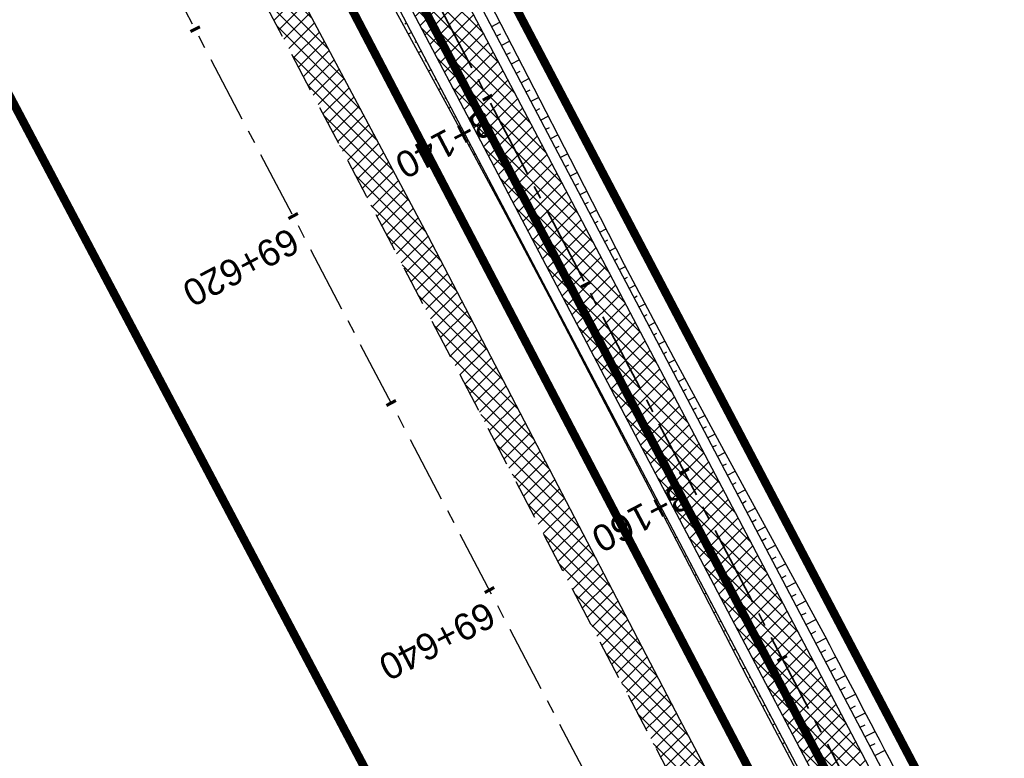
# Model space of a CAD drawing. Header units: metres. Extents: x 7529682 to 7533751, y 5721195 to 5727842.
# Tile 46 of 179: x 7531158 to 7531204, y 5724995 to 5725030. Entities that reach past the tile are written whole.
import ezdxf

# ---------------------------------------------------------------- set-up
doc = ezdxf.new("R2010")
doc.units = ezdxf.units.M
for name, pattern in [('817-dzialki-09-05-04$0$HIDDEN', [0.375, 0.25, -0.125]), ('ACAD_ISO05W100', [33, 24, -3, 0, -3, 0, -3]), ('CENTER', [50.8, 31.75, -6.35, 6.35, -6.35]), ('CENTER2', [28.575, 19.05, -3.175, 3.175, -3.175]), ('HIDDEN', [9.525, 6.35, -3.175])]:
    doc.linetypes.add(name, pattern=pattern)
for name, color, linetype in [('C-DROGI-SYTUACJA', 7, 'Continuous'), ('C-DROGI-SYTUACJA-ETYKIETY', 7, 'Continuous'), ('D-hatch-pobocza', 131, 'Continuous'), ('D-pobocza', 60, 'Continuous'), ('D-rowy', 160, 'Continuous'), ('D-skarpa', 2, 'Continuous'), ('D-skarpa-kreskowanie', 2, 'Continuous')]:
    doc.layers.add(name, color=color, linetype=linetype)
for name, color, linetype, lineweight, true_color in [('D-ewidencja-numery', 7, 'Continuous', 50, 0x40ff00), ('D-hatch-ciag-pieszo-rowerowy', 7, 'Continuous', 13, 0xff9f80), ('D-LR-etap-III', 7, '817-dzialki-09-05-04$0$HIDDEN', 50, 0x00008f)]:
    doc.layers.add(name, color=color, linetype=linetype, lineweight=lineweight, true_color=true_color)
for name, color, linetype, lineweight in [('D-krawędzie', 3, 'Continuous', 30), ('D-obrzeża', 2, 'Continuous', 30), ('D-oś', 10, 'CENTER', 30), ('D-pas-drogowy', 7, 'ACAD_ISO05W100', 50)]:
    doc.layers.add(name, color=color, linetype=linetype, lineweight=lineweight)
doc.layers.add('poprzeczki', color=7, linetype='Continuous', true_color=0x0000c7)
doc.styles.get("Standard").update_dxf_attribs({"font": 'arial.ttf'})

# ---------------------------------------------------------------- blocks, each defined once
blk = doc.blocks.new('AeccTickLine')
at = {"color": 0, "linetype": 'ByBlock', "lineweight": -2}
blk.add_line((0, 1), (0, -1), dxfattribs=at)

msp = doc.modelspace()

# ---------------------------------------------------------------- hatches: boundary and pattern name
at = {"layer": 'D-hatch-ciag-pieszo-rowerowy'}
h = msp.add_hatch(dxfattribs=at)
h.set_pattern_fill('ANSI37', color=256, scale=0.15, style=0)
h.set_pattern_definition([(45, (0.88535, 0.46493), (-0.33675960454, 0.33675960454), []), (135, (0.88535, 0.46493), (-0.33675960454, -0.33675960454), [])])
h.paths.add_polyline_path([(7531176.002, 5725035.633), (7531173.776, 5725034.493), (7531202.515, 5724979.795), (7531233.696, 5724920.95), (7531258.824, 5724873.473), (7531292.225, 5724809.507), (7531303.703, 5724787.477), (7531306.47, 5724787.579), (7531294.441, 5724810.665), (7531261.037, 5724874.637), (7531235.905, 5724922.12), (7531204.726, 5724980.962)])
at = {"layer": 'D-hatch-pobocza'}
h = msp.add_hatch(dxfattribs=at)
h.set_pattern_fill('ANSI37', color=256, scale=0.15, style=0)
h.set_pattern_definition([(45, (0, 0), (-0.33675960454, 0.33675960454), []), (135, (0, 0), (-0.33675960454, -0.33675960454), [])])
h.paths.add_polyline_path([(7531224.12, 5724929.62), (7531213.15, 5724949.98), (7531200.73, 5724973.91), (7531188.83, 5724996.41), (7531176.89, 5725019.33), (7531166.91, 5725038.07), (7531158.98, 5725054.059), (7531158.142, 5725051.386), (7531167.38, 5725033.767), (7531197.165, 5724976.988), (7531228.151, 5724918.034), (7531253.153, 5724870.491), (7531286.796, 5724806.654), (7531296.235, 5724788.675), (7531298.776, 5724787.518), (7531278.14, 5724826.49), (7531263.88, 5724853.83), (7531259.01, 5724862.85), (7531247.51, 5724884.88), (7531235.21, 5724908.21)])

# ---------------------------------------------------------------- linework, layer by layer
at = {"layer": 'C-DROGI-SYTUACJA', "color": 10, "linetype": 'CENTER2', "lineweight": 35, "ltscale": 0.2}
msp.add_lwpolyline([(7531156.869, 5725074.83), (7531166.993, 5725055.55, -0.068732), (7531168.479, 5725051.432), (7531169.1, 5725048.503, 0.068783), (7531171.89, 5725040.776), (7531203.621, 5724980.378), (7531234.8, 5724921.535), (7531259.931, 5724874.055), (7531293.333, 5724810.086), (7531313.16, 5724772.033), (7531341.529, 5724719.923, -0.009023), (7531346.533, 5724710.322), (7531363.735, 5724675.815), (7531380.065, 5724644.823), (7531398.584, 5724609.363), (7531424.897, 5724559.228), (7531446.142, 5724518.961), (7531474.816, 5724464.452), (7531498.201, 5724419.897)], format="xyb", dxfattribs=at)
at = {"layer": 'D-ewidencja-numery', "color": 12, "ltscale": 15, "true_color": 0xc70000}
msp.add_lwpolyline([(7531166.31, 5725074.58), (7531172.29, 5725062.58), (7531170.59, 5725055.606), (7531173.733, 5725044.081), (7531215.342, 5724964.86), (7531238.054, 5724921.685), (7531262.39, 5724875.283), (7531295.587, 5724811.266), (7531348.488, 5724712.363), (7531363.741, 5724682.684), (7531366.987, 5724675.865), (7531382.541, 5724646.111), (7531401.299, 5724610.875), (7531428.965, 5724558.862), (7531449.111, 5724520.398), (7531477.293, 5724465.831), (7531500.996, 5724421.113)], dxfattribs=at)
at = {"layer": 'D-krawędzie', "linetype": 'HIDDEN', "ltscale": 0.3, "flags": 128}
msp.add_lwpolyline([(7530572.01, 5726166.06), (7530620.381, 5726072.761), (7530641.555, 5726032.008), (7530660.961, 5725995.07), (7530689.128, 5725941.54), (7530707.336, 5725907.032), (7530725.256, 5725873.093), (7530743.97, 5725837.654), (7530770.527, 5725787.119), (7530787.864, 5725754.267), (7530809.898, 5725712.542), (7530824.739, 5725684.389), (7530840.856, 5725653.693), (7530860.675, 5725616.154), (7530865.283, 5725607.394), (7530878.05, 5725583.08), (7530918.172, 5725507.178), (7530950.163, 5725446.305), (7530993.419, 5725364.265), (7531022.766, 5725308.719), (7531053.81, 5725249.872), (7531081.166, 5725197.875), (7531103.902, 5725154.541), (7531128.123, 5725108.448), (7531149.3, 5725068.25), (7531167.38, 5725033.767), (7531197.165, 5724976.988), (7531228.151, 5724918.034), (7531253.153, 5724870.491), (7531286.796, 5724806.654), (7531306.74, 5724768.665), (7531335.094, 5724714.652), (7531357.319, 5724672.439), (7531373.645, 5724641.454), (7531392.162, 5724605.999), (7531418.48, 5724555.853), (7531439.727, 5724515.582), (7531468.399, 5724461.077), (7531491.782, 5724416.528), (7531531.99, 5724339.833), (7531557.227, 5724291.659), (7531569.852, 5724267.577), (7531591.376, 5724226.548), (7531610.004, 5724191.103), (7531616.883, 5724177.999), (7531629.985, 5724153.025), (7531641.007, 5724132.022), (7531664.906, 5724087.617), (7531677.644, 5724064.786), (7531683.112, 5724054.988), (7531686.753, 5724048.18), (7531695.448, 5724031.697), (7531703.749, 5724015.917), (7531709.214, 5724005.514), (7531719.389, 5723986.147), (7531726.295, 5723973), (7531732.741, 5723960.736), (7531735.13, 5723956.19)], dxfattribs=at)
at = {"layer": 'D-LR-etap-III', "ltscale": 10, "flags": 128}
msp.add_lwpolyline([(7531750.474, 5723895.103, 0.4, 0.4, 0), (7531750.505, 5723895.13, 0.4, 0.4, 0), (7531682.71, 5724022.92, 0.4, 0.4, 0), (7531619.177, 5724147.204, 0.4, 0.4, 0), (7531592.309, 5724198.489, 0.4, 0.4, 0), (7531553.264, 5724272.919, 0.4, 0.4, 0), (7531504.02, 5724366.79, 0.4, 0.4, 0), (7531482.09, 5724407.62, 0.4, 0.4, 0), (7531412.35, 5724541.183, 0.4, 0.4, 0), (7531388.464, 5724586.93, 0.4, 0.4, 0), (7531345.12, 5724669.94, 0.4, 0.4, 0), (7531127.66, 5725081.67, 0.4, 0.4, 0), (7531059.253, 5725211.041, 0.4, 0.4, 0), (7531008.007, 5725307.954, 0.4, 0.4, 0), (7530964.182, 5725390.836, 0.4, 0.4, 0), (7530914.557, 5725484.684, 0.4, 0.4, 0), (7530865.243, 5725577.494, 0.4, 0.4, 0), (7530840.085, 5725624.059, 0.4, 0.4, 0), (7530802.56, 5725694.925, 0.4, 0.4, 0), (7530755.54, 5725787.51, 0.4, 0.4, 0), (7530708.718, 5725876.303, 0.4, 0.4, 0), (7530695.12, 5725902.09, 0.4, 0.4, 0), (7530642.914, 5726001.078, 0.4, 0.4, 0), (7530634.935, 5726016.147, 0.4, 0.4, 0), (7530610.82, 5726061.93, 0.4, 0.4, 0), (7530610.82, 5726061.93, 0.4, 0.4, 0), (7530607.21, 5726063.51, 0.4, 0.4, 0), (7530597.42, 5726080.68, 0.4, 0.4, 0), (7530591.16, 5726088.44, 0.4, 0.4, 0), (7530581.28, 5726107.21, 0.4, 0.4, 0), (7530571.29, 5726130.56, 0.4, 0.4, 0), (7530549.555, 5726171.527, 0.4, 0.4, 0), (7530531.014, 5726206.474, 0.4, 0.4, 0), (7530516.461, 5726236.017, 0.4, 0.4, 0), (7530500.799, 5726266.141, 0.4, 0.4, 0), (7530491.35, 5726283.94, 0.4, 0.4, 0), (7530482.4, 5726303.41, 0.4, 0.4, 0), (7530482.4, 5726303.41, 0.4, 0.4, 0), (7530450.41, 5726357.28, 0.4, 0.4, 0), (7530397.759, 5726458.5, 0.4, 0.4, 0), (7530334.708, 5726583.665, 0.4, 0.4, 0), (7530303.939, 5726645.168, 0.4, 0.4, 0), (7530300.51, 5726651.778, 0.4, 0.4, 0), (7530289.214, 5726671.967, 0.4, 0.4, 0), (7530281.54, 5726685.57, 0.4, 0.4, 0), (7530261.371, 5726724.163, 0.4, 0.4, 0), (7530254.03, 5726738.21, 0.4, 0.4, 0), (7530197.22, 5726845.06, 0.4, 0.4, 0), (7530194.71, 5726849.15, 0.4, 0.4, 0), (7530195.92, 5726850.75, 0.4, 0.4, 0), (7530170.547, 5726892.961, 0.4, 0.4, 0), (7530143.175, 5726945.066, 0.4, 0.4, 0), (7530105.06, 5727018.32, 0.4, 0.4, 0), (7530100.06, 5727027.16, 0.4, 0.4, 0), (7530062.319, 5727099.625, 0.4, 0.4, 0), (7530015.379, 5727189.42, 0.4, 0.4, 0), (7529983.208, 5727250.207, 0.4, 0.4, 0), (7529953.284, 5727306.747, 0.4, 0.4, 0), (7529900.671, 5727406.159, 0.4, 0.4, 0), (7529890.63, 5727425.131, 0.4, 0.4, 0), (7529875.155, 5727454.426, 0.4, 0.4, 0), (7529857.56, 5727487.787, 0.4, 0.4, 0), (7529835.194, 5727530.193, 0.4, 0.4, 0), (7529811.741, 5727574.662, 0.4, 0.4, 0), (7529792.102, 5727611.923, 0.4, 0.4, 0), (7529768.066, 5727657.47, 0.4, 0.4, 0), (7529755.211, 5727682.131, 0.4, 0.4, 0), (7529753.31, 5727681.13, 0.4, 0.4, 0), (7529739.21, 5727707.77, 0.4, 0.4, 0), (7529735.395, 5727711.252, 0.4, 0.4, 0), (7529725.42, 5727730.2, 0.4, 0.4, 0), (7529723.55, 5727729.88, 0.4, 0.4, 0), (7529695.567, 5727782.932, 0.4, 0.4, 0), (7529717.68, 5727794.024, 0.4, 0.4, 0), (7529736.275, 5727758.647, 0.4, 0.4, 0), (7529736.275, 5727758.647, 0.4, 0.4, 0), (7529744.511, 5727750.406, 0.4, 0.4, 0), (7529744.511, 5727750.406, 0.4, 0.4, 0), (7529750.283, 5727738.55, 0.4, 0.4, 0), (7529777.109, 5727687.569, 0.4, 0.4, 0), (7529796.515, 5727651.33, 0.4, 0.4, 0), (7529814.938, 5727616.793, 0.4, 0.4, 0), (7529839.007, 5727572.304, 0.4, 0.4, 0), (7529860.618, 5727532.509, 0.4, 0.4, 0), (7529882.349, 5727491.504, 0.4, 0.4, 0), (7529904.865, 5727449.096, 0.4, 0.4, 0), (7529920.747, 5727418.885, 0.4, 0.4, 0), (7529946.677, 5727368.547, 0.4, 0.4, 0), (7529972.025, 5727320.573, 0.4, 0.4, 0), (7529987.74, 5727290.153, 0.4, 0.4, 0), (7529996.497, 5727273.662, 0.4, 0.4, 0), (7530017.541, 5727234.203, 0.4, 0.4, 0), (7530033.054, 5727204.864, 0.4, 0.4, 0), (7530051.623, 5727170.223, 0.4, 0.4, 0), (7530069.277, 5727137.016, 0.4, 0.4, 0), (7530089.385, 5727097.534, 0.4, 0.4, 0), (7530109.713, 5727060.747, 0.4, 0.4, 0), (7530136.77, 5727011.64, 0.4, 0.4, 0), (7530162.447, 5726962.744, 0.4, 0.4, 0), (7530187.674, 5726916.992, 0.4, 0.4, 0), (7530207.821, 5726879.335, 0.4, 0.4, 0), (7530230.626, 5726834.519, 0.4, 0.4, 0), (7530262.288, 5726776.618, 0.4, 0.4, 0), (7530277.51, 5726760.213, 0.4, 0.4, 0), (7530286.037, 5726744.107, 0.4, 0.4, 0), (7530288.097, 5726735.884, 0.4, 0.4, 0), (7530290.394, 5726725.047, 0.4, 0.4, 0), (7530296.177, 5726713.583, 0.4, 0.4, 0), (7530302.726, 5726701.182, 0.4, 0.4, 0), (7530325.685, 5726657.466, 0.4, 0.4, 0), (7530343.244, 5726623.649, 0.4, 0.4, 0), (7530360.23, 5726591.747, 0.4, 0.4, 0), (7530383.209, 5726548.059, 0.4, 0.4, 0), (7530406.018, 5726503.606, 0.4, 0.4, 0), (7530427.465, 5726462.62, 0.4, 0.4, 0), (7530447.928, 5726424.388, 0.4, 0.4, 0), (7530471.127, 5726379.921, 0.4, 0.4, 0), (7530490.501, 5726343.033, 0.4, 0.4, 0), (7530509.499, 5726306.733, 0.4, 0.4, 0), (7530529.89, 5726267.244, 0.4, 0.4, 0), (7530543.852, 5726238.99, 0.4, 0.4, 0), (7530554.809, 5726218.944, 0.4, 0.4, 0), (7530559.027, 5726212.223, 0.4, 0.4, 0), (7530563.061, 5726206.41, 0.4, 0.4, 0), (7530566.934, 5726200.464, 0.4, 0.4, 0), (7530569.771, 5726194.902, 0.4, 0.4, 0), (7530571.473, 5726191.282, 0.4, 0.4, 0), (7530572.839, 5726188.025, 0.4, 0.4, 0), (7530575.295, 5726182.035, 0.4, 0.4, 0), (7530579.737, 5726173.306, 0.4, 0.4, 0), (7530583.3, 5726167.41, 0.4, 0.4, 0), (7530593.4, 5726163.33, 0.4, 0.4, 0), (7530598.618, 5726155.264, 0.4, 0.4, 0), (7530608.258, 5726140.497, 0.4, 0.4, 0), (7530603.27, 5726136.83, 0.4, 0.4, 0), (7530606.53, 5726131.84, 0.4, 0.4, 0), (7530604.239, 5726124.217, 0.4, 0.4, 0), (7530605.847, 5726121.63, 0.4, 0.4, 0), (7530608.972, 5726116.164, 0.4, 0.4, 0), (7530618.114, 5726097.791, 0.4, 0.4, 0), (7530651.213, 5726034.96, 0.4, 0.4, 0), (7530670.244, 5725998.611, 0.4, 0.4, 0), (7530698.075, 5725945.953, 0.4, 0.4, 0), (7530716.506, 5725911.305, 0.4, 0.4, 0), (7530735.223, 5725875.667, 0.4, 0.4, 0), (7530752.504, 5725842.155, 0.4, 0.4, 0), (7530778.311, 5725793.501, 0.4, 0.4, 0), (7530797.5, 5725756.382, 0.4, 0.4, 0), (7530812.519, 5725728.289, 0.4, 0.4, 0), (7530820.039, 5725713.16, 0.4, 0.4, 0), (7530822.422, 5725710.194, 0.4, 0.4, 0), (7530833.155, 5725688.801, 0.4, 0.4, 0), (7530849.629, 5725656.159, 0.4, 0.4, 0), (7530867.983, 5725621.964, 0.4, 0.4, 0), (7530872.63, 5725612.888, 0.4, 0.4, 0), (7530880.354, 5725597.595, 0.4, 0.4, 0), (7530883.839, 5725593.389, 0.4, 0.4, 0), (7530891.782, 5725587.763, 0.4, 0.4, 0), (7530895.039, 5725584.281, 0.4, 0.4, 0), (7530897.034, 5725580.941, 0.4, 0.4, 0), (7530900.952, 5725579.946, 0.4, 0.4, 0), (7530904.81, 5725571.977, 0.4, 0.4, 0), (7530903.682, 5725568.566, 0.4, 0.4, 0), (7530908.901, 5725558.845, 0.4, 0.4, 0), (7530910.252, 5725545.672, 0.4, 0.4, 0), (7530912.873, 5725538.646, 0.4, 0.4, 0), (7530945.278, 5725478.464, 0.4, 0.4, 0), (7530959.692, 5725450.246, 0.4, 0.4, 0), (7531002.827, 5725368.192, 0.4, 0.4, 0), (7531044.704, 5725290.314, 0.4, 0.4, 0), (7531064.099, 5725253.213, 0.4, 0.4, 0), (7531083.01, 5725216.678, 0.4, 0.4, 0), (7531113.013, 5725158.466, 0.4, 0.4, 0), (7531137.364, 5725113.071, 0.4, 0.4, 0), (7531150.831, 5725086.712, 0.4, 0.4, 0), (7531159.746, 5725076.641, 0.4, 0.4, 0), (7531166.31, 5725074.58, 0.4, 0.4, 0), (7531172.29, 5725062.58, 0.4, 0.4, 0), (7531170.59, 5725055.606, 0.4, 0.4, 0), (7531173.733, 5725044.081, 0.4, 0.4, 0), (7531215.342, 5724964.86, 0.4, 0.4, 0), (7531238.054, 5724921.685, 0.4, 0.4, 0), (7531262.39, 5724875.283, 0.4, 0.4, 0), (7531295.587, 5724811.266, 0.4, 0.4, 0), (7531348.488, 5724712.363, 0.4, 0.4, 0), (7531363.741, 5724682.684, 0.4, 0.4, 0), (7531366.987, 5724675.865, 0.4, 0.4, 0), (7531382.541, 5724646.111, 0.4, 0.4, 0), (7531401.299, 5724610.875, 0.4, 0.4, 0), (7531428.965, 5724558.862, 0.4, 0.4, 0), (7531449.111, 5724520.398, 0.4, 0.4, 0), (7531477.293, 5724465.831, 0.4, 0.4, 0), (7531500.996, 5724421.113, 0.4, 0.4, 0), (7531512.122, 5724400.549, 0.4, 0.4, 0), (7531513.782, 5724396.757, 0.4, 0.4, 0), (7531526.32, 5724379.39, 0.4, 0.4, 0), (7531566.784, 5724302.736, 0.4, 0.4, 0), (7531612.277, 5724225.61, 0.4, 0.4, 0), (7531620.493, 5724210.548, 0.4, 0.4, 0), (7531631.578, 5724196.258, 0.4, 0.4, 0), (7531653.484, 5724152.434, 0.4, 0.4, 0), (7531661.151, 5724128.494, 0.4, 0.4, 0), (7531673.881, 5724101.186, 0.4, 0.4, 0), (7531684.691, 5724081.184, 0.4, 0.4, 0), (7531699.212, 5724051.17, 0.4, 0.4, 0), (7531704.034, 5724040.584, 0.4, 0.4, 0), (7531704.034, 5724040.584, 0.4, 0.4, 0), (7531703.913, 5724037.17, 0.4, 0.4, 0), (7531736.42, 5723969.232, 0.4, 0.4, 0), (7531738.285, 5723967.699, 0.4, 0.4, 0), (7531742.181, 5723962.346, 0.4, 0.4, 0), (7531744.286, 5723958.616, 0.4, 0.4, 0), (7531755.393, 5723944.193, 0.4, 0.4, 0), (7531758.69, 5723936.76, 0.4, 0.4, 0), (7531780.08, 5723929.25, 0.4, 0.4, 0), (7531792.612, 5723906.338, 0.4, 0.4, 0), (7531792.612, 5723906.338, 0.4, 0.4, 0), (7531756.962, 5723883.055, 0.4, 0.4, 0), (7531750.46, 5723895.13, 0.4, 0.4, 0), (7531750.46, 5723895.13, 0, 0, 0)], format="xyseb", dxfattribs=at)
at = {"layer": 'D-obrzeża'}
for points in [[(7531306.47, 5724787.579), (7531294.441, 5724810.665), (7531261.037, 5724874.637), (7531235.905, 5724922.12), (7531204.726, 5724980.962), (7531173.078, 5725041.197, -0.068789), (7531170.289, 5725048.924), (7531169.644, 5725051.962, 0.068574), (7531168.256, 5725055.815), (7531166.709, 5725058.764, -0.29099), (7531166.888, 5725060.903), (7531168.105, 5725062.505)], [(7531162.547, 5725061.318), (7531165.882, 5725054.959, -0.068574), (7531167.27, 5725051.106), (7531167.915, 5725048.068, 0.068789), (7531170.704, 5725040.34), (7531202.515, 5724979.795), (7531233.696, 5724920.95), (7531258.824, 5724873.473), (7531292.225, 5724809.507), (7531312.052, 5724771.454), (7531340.423, 5724719.339, -0.00902), (7531345.426, 5724709.741), (7531362.629, 5724675.233), (7531378.958, 5724644.242), (7531397.477, 5724608.783), (7531423.79, 5724558.646), (7531445.036, 5724518.378), (7531473.71, 5724463.87), (7531497.095, 5724419.316), (7531505.905, 5724402.511, -0.033171), (7531508.586, 5724396.451), (7531511.248, 5724389.164)]]:
    msp.add_lwpolyline(points, format="xyb", dxfattribs=at)
at = {"layer": 'D-oś', "ltscale": 0.1}
msp.add_lwpolyline([(7531488.683, 5724414.901), (7531465.302, 5724459.448), (7531436.63, 5724513.951), (7531415.383, 5724554.223), (7531389.061, 5724604.375), (7531370.545, 5724639.828), (7531354.222, 5724670.808), (7531331.996, 5724713.024), (7531303.641, 5724767.038), (7531283.699, 5724805.024), (7531250.055, 5724868.862), (7531225.053, 5724916.406), (7531194.065, 5724975.362), (7531164.28, 5725032.142), (7531146.202, 5725066.622)], dxfattribs=at)
at = {"layer": 'D-pas-drogowy', "ltscale": 0.2, "flags": 128}
msp.add_lwpolyline([(7531633.019, 5724182.834, 0.4, 0.4, 0), (7531617.559, 5724211.608, 0.4, 0.4, 0), (7531566.784, 5724302.736, 0.4, 0.4, 0), (7531538.419, 5724356.47, 0.4, 0.4, 0), (7531526.32, 5724379.39, 0.4, 0.4, 0), (7531516.102, 5724393.607, 0.4, 0.4, 0.001485), (7531513.78, 5724396.838, 0.4, 0.4, 0), (7531501.87, 5724413.41, 0.4, 0.4, 0), (7531474.926, 5724464.508, 0.4, 0.4, 0), (7531446.2, 5724518.992, 0.4, 0.4, 0), (7531424.962, 5724559.262, 0.4, 0.4, 0), (7531398.444, 5724609.566, 0.4, 0.4, 0), (7531379.647, 5724645.216, 0.4, 0.4, 0), (7531365.23, 5724672.56, 0.4, 0.4, 0), (7531341.306, 5724717.915, 0.4, 0.4, 0), (7531312.9, 5724771.789, 0.4, 0.4, 0), (7531292.591, 5724810.307, 0.4, 0.4, 0), (7531259.392, 5724873.271, 0.4, 0.4, 0), (7531233.74, 5724921.923, 0.4, 0.4, 0), (7531203.073, 5724980.092, 0.4, 0.4, 0), (7531173.471, 5725036.225, 0.4, 0.4, 0), (7531168.27, 5725046.09, 0.4, 0.4, 0), (7531172.29, 5725062.58, 0.4, 0.4, 0), (7531166.31, 5725074.58, 0.4, 0.4, 0), (7531150.32, 5725079.6, 0.4, 0.4, 0), (7531141.5, 5725096.43, 0.4, 0.4, 0), (7531109.312, 5725157.814, 0.4, 0.4, 0), (7531086.641, 5725201.048, 0.4, 0.4, 0), (7531059.198, 5725253.384, 0.4, 0.4, 0), (7531028.207, 5725312.489, 0.4, 0.4, 0), (7530999.105, 5725367.99, 0.4, 0.4, 0), (7530956.248, 5725449.725, 0.4, 0.4, 0), (7530924.398, 5725510.464, 0.4, 0.4, 0), (7530897.51, 5725561.74, 0.4, 0.4, 0), (7530894.46, 5725566.14, 0.4, 0.4, 0), (7530892.16, 5725570.49, 0.4, 0.4, 0), (7530869.363, 5725613.307, 0.4, 0.4, 0), (7530861.694, 5725627.705, 0.4, 0.4, 0), (7530852.74, 5725644.52, 0.4, 0.4, 0), (7530831.51, 5725684.2, 0.4, 0.4, 0), (7530811.13, 5725722.52, 0.4, 0.4, 0), (7530792.348, 5725757.941, 0.4, 0.4, 0), (7530768.03, 5725803.8, 0.4, 0.4, 0), (7530748.769, 5725840.179, 0.4, 0.4, 0), (7530727.7, 5725879.97, 0.4, 0.4, 0), (7530712.098, 5725909.545, 0.4, 0.4, 0), (7530693.644, 5725944.645, 0.4, 0.4, 0), (7530665.702, 5725997.539, 0.4, 0.4, 0), (7530641.76, 5726042.88, 0.4, 0.4, 0), (7530616.5, 5726091.48, 0.4, 0.4, 0), (7530604.628, 5726114.32, 0.4, 0.4, -0.007763), (7530602.5, 5726118.43, 0.4, 0.4, 0), (7530603.992, 5726123.395, 0.4, 0.4, 0), (7530606.53, 5726131.84, 0.4, 0.4, 0), (7530603.27, 5726136.83, 0.4, 0.4, 0), (7530593.776, 5726151.369, 0.4, 0.4, 0), (7530590.203, 5726156.84, 0.4, 0.4, 0), (7530583.3, 5726167.41, 0.4, 0.4, 0), (7530580.578, 5726170.428, 0.4, 0.4, 0), (7530575.85, 5726175.67, 0.4, 0.4, 0), (7530569.01, 5726186.66, 0.4, 0.4, 0), (7530562.555, 5726199.189, 0.4, 0.4, 0), (7530555.67, 5726211.39, 0.4, 0.4, 0), (7530548.29, 5726224.23, 0.4, 0.4, 0), (7530540.58, 5726237.71, 0.4, 0.4, 0), (7530532.68, 5726252.65, 0.4, 0.4, 0), (7530524.06, 5726269.35, 0.4, 0.4, 0), (7530502.82, 5726309.91, 0.4, 0.4, 0), (7530488.83, 5726336.63, 0.4, 0.4, 0), (7530466.03, 5726380.16, 0.4, 0.4, 0), (7530438.47, 5726432.77, 0.4, 0.4, 0), (7530424.53, 5726459.09, 0.4, 0.4, 0), (7530401.63, 5726502.97, 0.4, 0.4, 0), (7530383.38, 5726538.06, 0.4, 0.4, 0), (7530353.97, 5726593.52, 0.4, 0.4, 0), (7530338.47, 5726622.74, 0.4, 0.4, 0), (7530322.01, 5726653.88, 0.4, 0.4, 0), (7530297.54, 5726700.33, 0.4, 0.4, 0), (7530287.38, 5726719.6, 0.4, 0.4, 0), (7530285.95, 5726722.316, 0.4, 0.4, 0), (7530280.26, 5726733.12, 0.4, 0.4, 0), (7530266.73, 5726758.74, 0.4, 0.4, 0), (7530260.42, 5726770.47, 0.4, 0.4, 0), (7530253.25, 5726783.82, 0.4, 0.4, 0), (7530244.95, 5726799.33, 0.4, 0.4, 0), (7530239.39, 5726808.49, 0.4, 0.4, 0), (7530238.29, 5726807.9, 0.4, 0.4, 0), (7530218.11, 5726850.67, 0.4, 0.4, 0), (7530175.907, 5726928.168, 0.4, 0.4, 0), (7530096.68, 5727076.15, 0.4, 0.4, 0), (7530094.68, 5727079.89, 0.4, 0.4, 0), (7530064.597, 5727135.523, 0.4, 0.4, 0), (7530046.731, 5727168.892, 0.4, 0.4, 0), (7530025.803, 5727208.461, 0.4, 0.4, 0), (7530012.847, 5727232.979, 0.4, 0.4, 0), (7529994.15, 5727268.45, 0.4, 0.4, 0), (7529981.671, 5727291.93, 0.4, 0.4, 0), (7529949.89, 5727351.73, 0.4, 0.4, 0), (7529924.75, 5727399.03, 0.4, 0.4, 0), (7529915.516, 5727417.1, 0.4, 0.4, 0), (7529885.83, 5727475.19, 0.4, 0.4, 0), (7529862.56, 5727519.97, 0.4, 0.4, 0), (7529852.985, 5727538.191, 0.4, 0.4, 0), (7529836.513, 5727569.511, 0.4, 0.4, 0), (7529815.369, 5727609.141, 0.4, 0.4, 0), (7529792.795, 5727651.247, 0.4, 0.4, 0), (7529774.199, 5727685.858, 0.4, 0.4, 0), (7529746.966, 5727736.059, 0.4, 0.4, 0), (7529733.92, 5727757.62, 0.4, 0.4, 0), (7529708.607, 5727806.389, 0.4, 0.4, 0), (7529688.492, 5727796.345, 0.4, 0.4, 0), (7529723.55, 5727729.88, 0.4, 0.4, 0), (7529725.42, 5727730.2, 0.4, 0.4, 0), (7529735.38, 5727711.28, 0.4, 0.4, 0), (7529739.21, 5727707.77, 0.4, 0.4, 0), (7529753.31, 5727681.13, 0.4, 0.4, 0), (7529755.178, 5727682.114, 0.4, 0.4, 0), (7529792.102, 5727611.923, 0.4, 0.4, 0), (7529811.741, 5727574.662, 0.4, 0.4, 0), (7529835.194, 5727530.193, 0.4, 0.4, 0), (7529857.56, 5727487.787, 0.4, 0.4, 0), (7529875.155, 5727454.426, 0.4, 0.4, 0), (7529890.63, 5727425.131, 0.4, 0.4, 0), (7529900.671, 5727406.159, 0.4, 0.4, 0), (7529953.284, 5727306.747, 0.4, 0.4, 0), (7529983.208, 5727250.207, 0.4, 0.4, 0), (7530015.379, 5727189.42, 0.4, 0.4, 0), (7530062.319, 5727099.625, 0.4, 0.4, 0), (7530100.06, 5727027.16, 0.4, 0.4, 0), (7530105.06, 5727018.32, 0.4, 0.4, 0), (7530143.175, 5726945.066, 0.4, 0.4, 0), (7530170.547, 5726892.961, 0.4, 0.4, 0), (7530195.92, 5726850.75, 0.4, 0.4, 0), (7530194.71, 5726849.15, 0.4, 0.4, 0), (7530197.22, 5726845.06, 0.4, 0.4, 0), (7530254.03, 5726738.21, 0.4, 0.4, 0), (7530261.371, 5726724.163, 0.4, 0.4, 0), (7530281.54, 5726685.57, 0.4, 0.4, 0), (7530289.214, 5726671.967, 0.4, 0.4, 0), (7530300.51, 5726651.778, 0.4, 0.4, 0), (7530303.939, 5726645.168, 0.4, 0.4, 0), (7530334.708, 5726583.665, 0.4, 0.4, 0), (7530397.759, 5726458.5, 0.4, 0.4, 0), (7530450.41, 5726357.28, 0.4, 0.4, 0), (7530482.4, 5726303.41, 0.4, 0.4, 0), (7530483.688, 5726301.003, 0.4, 0.4, 0), (7530491.35, 5726283.94, 0.4, 0.4, 0), (7530512.67, 5726243.78, 0.4, 0.4, 0), (7530529.43, 5726209.46, 0.4, 0.4, 0), (7530571.29, 5726130.56, 0.4, 0.4, 0), (7530581.28, 5726107.21, 0.4, 0.4, 0), (7530591.16, 5726088.44, 0.4, 0.4, 0), (7530597.42, 5726080.68, 0.4, 0.4, 0), (7530607.21, 5726063.51, 0.4, 0.4, 0), (7530610.82, 5726061.93, 0.4, 0.4, 0), (7530634.935, 5726016.147, 0.4, 0.4, 0), (7530642.914, 5726001.078, 0.4, 0.4, 0), (7530695.12, 5725902.09, 0.4, 0.4, 0), (7530708.718, 5725876.303, 0.4, 0.4, 0), (7530755.54, 5725787.51, 0.4, 0.4, 0), (7530802.56, 5725694.925, 0.4, 0.4, 0), (7530840.085, 5725624.059, 0.4, 0.4, 0), (7530865.243, 5725577.494, 0.4, 0.4, 0), (7530914.557, 5725484.684, 0.4, 0.4, 0), (7530964.182, 5725390.836, 0.4, 0.4, 0), (7531008.007, 5725307.954, 0.4, 0.4, 0), (7531059.253, 5725211.041, 0.4, 0.4, 0), (7531127.66, 5725081.67, 0.4, 0.4, 0), (7531345.12, 5724669.94, 0.4, 0.4, 0), (7531388.464, 5724586.93, 0.4, 0.4, 0), (7531412.35, 5724541.183, 0.4, 0.4, 0), (7531482.09, 5724407.62, 0.4, 0.4, 0), (7531504.02, 5724366.79, 0.4, 0.4, 0), (7531519.374, 5724337.52, 0.4, 0.4, 0), (7531563.749, 5724252.932, 0.4, 0.4, 0), (7531602.175, 5724179.681, 0.4, 0.4, 0), (7531619.177, 5724147.204, 0.4, 0.4, 0), (7531625.038, 5724135.635, 0.4, 0.4, 0), (7531656.796, 5724073.316, 0.4, 0.4, 0), (7531675.12, 5724037.36, 0.4, 0.4, 0), (7531682.71, 5724022.92, 0.4, 0.4, 0), (7531705.565, 5723979.811, 0.4, 0.4, 0), (7531736.606, 5723921.262, 0.4, 0.4, 0), (7531750.46, 5723895.13, 0.4, 0.4, 0), (7531740.77, 5723886.56, 0.4, 0.4, 0), (7531732.86, 5723885, 0.4, 0.4, 0), (7531722.18, 5723887.77, 0.4, 0.4, 0), (7531729.87, 5723862.17, 0.4, 0.4, 0), (7531742.92, 5723861.93, 0.4, 0.4, 0), (7531763.71, 5723859.52, 0.4, 0.4, 0), (7531768.42, 5723854.12, 0.4, 0.4, 0), (7531787.42, 5723817.97, 0.4, 0.4, 0), (7531795.57, 5723809.82, 0.4, 0.4, 0), (7531816.347, 5723819.85, 0.4, 0.4, 0), (7531816.347, 5723819.85, 0.4, 0.4, 0), (7531805.06, 5723843.23, 0.4, 0.4, 0), (7531803.61, 5723886.23, 0.4, 0.4, 0), (7531803.61, 5723886.23, 0.4, 0.4, 0), (7531780.08, 5723929.25, 0.4, 0.4, 0), (7531758.69, 5723936.76, 0.4, 0.4, 0), (7531749.359, 5723946.412, 0.4, 0.4, 0), (7531742.71, 5723953.29, 0.4, 0.4, 0), (7531735.177, 5723967.878, 0.4, 0.4, 0), (7531722.37, 5723992.68, 0.4, 0.4, 0), (7531705.042, 5724030.886, 0.4, 0.4, 0), (7531699.47, 5724043.17, 0.4, 0.4, 0), (7531692.69, 5724058.11, 0.4, 0.4, 0), (7531679.672, 5724084.017, 0.4, 0.4, 0), (7531674.55, 5724094.21, 0.4, 0.4, 0), (7531666.633, 5724114.003, 0.4, 0.4, 0), (7531649, 5724153.82, 0.4, 0.4, 0), (7531641.49, 5724149.34, 0.4, 0.4, 0), (7531626.04, 5724179.34, 0.4, 0.4, 0), (7531633.03, 5724182.84, 0, 0, 0)], format="xyseb", dxfattribs=at)
at = {"layer": 'D-pobocza'}
for points in [[(7531307.023, 5724787.599), (7531294.884, 5724810.896), (7531261.48, 5724874.869), (7531236.347, 5724922.354), (7531205.169, 5724981.195), (7531173.553, 5725041.368, -0.068789), (7531170.764, 5725049.096), (7531170.119, 5725052.133, 0.068574), (7531168.73, 5725055.986), (7531167.152, 5725058.996, -0.29099), (7531167.286, 5725060.6), (7531168.707, 5725062.47)], [(7531162.212, 5725060.882), (7531165.407, 5725054.788, -0.068574), (7531166.795, 5725050.935), (7531167.44, 5725047.896, 0.068789), (7531170.23, 5725040.168), (7531202.073, 5724979.562), (7531233.254, 5724920.716), (7531258.382, 5724873.241), (7531291.782, 5724809.276), (7531303.156, 5724787.446)]]:
    msp.add_lwpolyline(points, format="xyb", dxfattribs=at)
msp.add_lwpolyline([(7531298.776, 5724787.518), (7531278.14, 5724826.49), (7531263.88, 5724853.83), (7531259.01, 5724862.85), (7531247.51, 5724884.88), (7531235.21, 5724908.21), (7531224.12, 5724929.62), (7531213.15, 5724949.98), (7531200.73, 5724973.91), (7531188.83, 5724996.41), (7531176.89, 5725019.33), (7531166.91, 5725038.07), (7531158.98, 5725054.059), (7531158.142, 5725051.386)], dxfattribs=at)
at = {"layer": 'D-rowy', "linetype": 'HIDDEN', "ltscale": 0.1, "const_width": 0.4, "flags": 128}
msp.add_lwpolyline([(7531506.121, 5724397.133), (7531489.191, 5724429.341), (7531483.4, 5724440.512), (7531478.412, 5724450.147), (7531462.901, 5724479.304), (7531434.633, 5724532.162), (7531396.749, 5724604.645), (7531378.596, 5724640.173), (7531368.21, 5724659.05), (7531363.9, 5724666.92), (7531355.877, 5724682.662), (7531338.033, 5724716.835), (7531309.902, 5724770.333), (7531304.158, 5724781.147), (7531299.737, 5724789.052), (7531294.93, 5724798.468), (7531279.862, 5724827.641), (7531247.715, 5724888.417), (7531220.373, 5724940.873), (7531195.514, 5724987.527), (7531168.706, 5725038.836), (7531161.296, 5725053.455), (7531161.296, 5725053.455)], dxfattribs=at)
at = {"layer": 'D-skarpa', "linetype": 'Continuous'}
for points in [[(7531162.09, 5725060.713), (7531164.161, 5725056.921), (7531165.197, 5725054.607), (7531165.214, 5725054.57), (7531165.359, 5725054.23), (7531165.967, 5725052.601), (7531166.138, 5725052.045), (7531166.405, 5725050.991), (7531167.047, 5725048.067), (7531167.315, 5725046.94, 0.030626), (7531169.461, 5725040.9), (7531170.004, 5725039.785), (7531170.889, 5725038.169), (7531178.072, 5725024.998), (7531180.446, 5725020.598), (7531182.775, 5725016.173), (7531187.409, 5725007.312), (7531189.712, 5725002.874), (7531192.002, 5724998.429), (7531194.338, 5724994.008)], [(7531166.993, 5725059.883), (7531167.654, 5725058.755), (7531168.935, 5725056.57), (7531168.962, 5725056.524), (7531169.198, 5725056.105), (7531170.155, 5725054.031), (7531170.393, 5725053.302), (7531170.745, 5725051.912), (7531171.368, 5725048.984), (7531171.592, 5725048.01, 0.033174), (7531173.455, 5725042.805), (7531173.931, 5725041.848), (7531177.098, 5725035.783), (7531179.339, 5725031.312), (7531181.632, 5725026.869), (7531183.914, 5725022.42), (7531186.195, 5725017.97), (7531188.532, 5725013.55), (7531190.908, 5725009.15), (7531195.689, 5725000.366, -0.001638), (7531202.64, 5724987.073)]]:
    msp.add_lwpolyline(points, format="xyb", dxfattribs=at)
at = {"layer": 'D-skarpa-kreskowanie', "linetype": 'Continuous'}
for p, q in [((7531175.89, 5725029.398, 108.145), (7531175.806, 5725029.353, 108.081)), ((7531179.928, 5725029.238, 108.279), (7531180.307, 5725029.436, 107.994)), ((7531176.123, 5725028.955, 108.146), (7531175.96, 5725028.87, 108.023)), ((7531180.161, 5725028.795, 108.28), (7531180.348, 5725028.894, 108.138)), ((7531176.355, 5725028.513, 108.147), (7531176.278, 5725028.472, 108.088)), ((7531180.393, 5725028.352, 108.281), (7531180.765, 5725028.548, 108)), ((7531176.588, 5725028.07, 108.148), (7531176.439, 5725027.992, 108.036)), ((7531180.626, 5725027.91, 108.281), (7531180.81, 5725028.007, 108.143)), ((7531176.821, 5725027.627, 108.149), (7531176.75, 5725027.59, 108.095)), ((7531180.858, 5725027.467, 108.282), (7531181.224, 5725027.659, 108.007)), ((7531177.053, 5725027.185, 108.15), (7531176.918, 5725027.114, 108.048)), ((7531181.091, 5725027.024, 108.283), (7531181.272, 5725027.12, 108.147)), ((7531177.286, 5725026.742, 108.15), (7531177.222, 5725026.708, 108.102)), ((7531181.323, 5725026.582, 108.284), (7531181.682, 5725026.77, 108.014)), ((7531177.518, 5725026.3, 108.151), (7531177.397, 5725026.236, 108.06)), ((7531181.556, 5725026.139, 108.285), (7531181.733, 5725026.232, 108.152)), ((7531177.751, 5725025.857, 108.152), (7531177.694, 5725025.827, 108.109)), ((7531181.789, 5725025.697, 108.286), (7531182.139, 5725025.88, 108.023)), ((7531177.983, 5725025.414, 108.153), (7531177.876, 5725025.358, 108.072)), ((7531182.021, 5725025.254, 108.287), (7531182.194, 5725025.345, 108.157)), ((7531178.216, 5725024.972, 108.154), (7531178.165, 5725024.945, 108.116)), ((7531182.254, 5725024.811, 108.288), (7531182.595, 5725024.991, 108.031)), ((7531178.448, 5725024.529, 108.155), (7531178.352, 5725024.478, 108.083)), ((7531178.681, 5725024.086, 108.156), (7531178.635, 5725024.062, 108.122)), ((7531182.486, 5725024.369, 108.289), (7531182.655, 5725024.457, 108.162)), ((7531182.719, 5725023.926, 108.29), (7531183.051, 5725024.101, 108.039)), ((7531178.913, 5725023.644, 108.157), (7531178.827, 5725023.598, 108.092)), ((7531179.146, 5725023.201, 108.158), (7531179.105, 5725023.18, 108.127)), ((7531182.951, 5725023.483, 108.291), (7531183.115, 5725023.57, 108.167)), ((7531183.184, 5725023.041, 108.292), (7531183.508, 5725023.211, 108.048)), ((7531179.379, 5725022.758, 108.159), (7531179.302, 5725022.718, 108.101)), ((7531183.416, 5725022.598, 108.293), (7531183.576, 5725022.682, 108.172)), ((7531179.611, 5725022.316, 108.16), (7531179.575, 5725022.297, 108.133)), ((7531183.649, 5725022.156, 108.294), (7531183.964, 5725022.321, 108.056)), ((7531179.844, 5725021.873, 108.161), (7531179.777, 5725021.838, 108.11)), ((7531183.882, 5725021.713, 108.295), (7531184.037, 5725021.795, 108.178)), ((7531180.076, 5725021.431, 108.162), (7531180.045, 5725021.414, 108.138)), ((7531184.114, 5725021.27, 108.296), (7531184.42, 5725021.431, 108.065)), ((7531180.309, 5725020.988, 108.163), (7531180.252, 5725020.958, 108.12)), ((7531184.347, 5725020.828, 108.297), (7531184.498, 5725020.907, 108.183)), ((7531180.541, 5725020.545, 108.164), (7531180.515, 5725020.531, 108.144)), ((7531184.579, 5725020.385, 108.297), (7531184.877, 5725020.541, 108.073)), ((7531180.774, 5725020.103, 108.165), (7531180.721, 5725020.075, 108.125)), ((7531184.812, 5725019.942, 108.298), (7531184.958, 5725020.019, 108.188)), ((7531181.006, 5725019.66, 108.166), (7531180.98, 5725019.646, 108.146)), ((7531185.044, 5725019.5, 108.299), (7531185.333, 5725019.651, 108.082)), ((7531181.239, 5725019.217, 108.166), (7531181.187, 5725019.19, 108.127)), ((7531185.277, 5725019.057, 108.3), (7531185.419, 5725019.132, 108.193)), ((7531181.471, 5725018.775, 108.167), (7531181.446, 5725018.761, 108.148)), ((7531185.509, 5725018.615, 108.301), (7531185.789, 5725018.761, 108.091)), ((7531181.704, 5725018.332, 108.168), (7531181.653, 5725018.305, 108.13)), ((7531185.742, 5725018.172, 108.302), (7531185.88, 5725018.244, 108.198)), ((7531181.937, 5725017.89, 108.169), (7531181.911, 5725017.876, 108.15)), ((7531185.974, 5725017.729, 108.303), (7531186.247, 5725017.872, 108.098)), ((7531182.169, 5725017.447, 108.17), (7531182.118, 5725017.42, 108.132)), ((7531186.207, 5725017.287, 108.304), (7531186.344, 5725017.358, 108.201)), ((7531182.402, 5725017.004, 108.171), (7531182.376, 5725016.991, 108.152)), ((7531186.44, 5725016.844, 108.305), (7531186.714, 5725016.988, 108.098)), ((7531182.634, 5725016.562, 108.172), (7531182.584, 5725016.535, 108.134)), ((7531186.672, 5725016.401, 108.306), (7531186.81, 5725016.474, 108.202)), ((7531182.867, 5725016.119, 108.173), (7531182.842, 5725016.106, 108.154)), ((7531186.905, 5725015.959, 108.307), (7531187.181, 5725016.104, 108.099)), ((7531183.099, 5725015.676, 108.174), (7531183.049, 5725015.65, 108.136)), ((7531183.332, 5725015.234, 108.175), (7531183.306, 5725015.22, 108.156)), ((7531187.137, 5725015.516, 108.308), (7531187.276, 5725015.589, 108.203)), ((7531187.37, 5725015.073, 108.309), (7531187.649, 5725015.22, 108.099)), ((7531183.564, 5725014.791, 108.176), (7531183.512, 5725014.764, 108.136)), ((7531183.797, 5725014.349, 108.177), (7531183.77, 5725014.335, 108.157)), ((7531187.602, 5725014.631, 108.31), (7531187.742, 5725014.704, 108.204)), ((7531187.835, 5725014.188, 108.311), (7531188.116, 5725014.336, 108.099)), ((7531184.03, 5725013.906, 108.178), (7531183.975, 5725013.877, 108.137)), ((7531188.067, 5725013.746, 108.312), (7531188.209, 5725013.82, 108.205)), ((7531184.262, 5725013.463, 108.179), (7531184.235, 5725013.449, 108.158)), ((7531188.3, 5725013.303, 108.313), (7531188.584, 5725013.452, 108.098)), ((7531184.495, 5725013.021, 108.18), (7531184.439, 5725012.991, 108.138)), ((7531188.532, 5725012.86, 108.313), (7531188.677, 5725012.936, 108.204)), ((7531184.727, 5725012.578, 108.181), (7531184.699, 5725012.563, 108.159)), ((7531188.765, 5725012.418, 108.314), (7531189.06, 5725012.572, 108.093)), ((7531184.96, 5725012.135, 108.182), (7531184.902, 5725012.105, 108.138)), ((7531188.998, 5725011.975, 108.315), (7531189.147, 5725012.054, 108.203)), ((7531185.192, 5725011.693, 108.182), (7531185.163, 5725011.677, 108.161)), ((7531189.23, 5725011.532, 108.316), (7531189.535, 5725011.692, 108.087)), ((7531185.425, 5725011.25, 108.183), (7531185.366, 5725011.219, 108.139)), ((7531189.463, 5725011.09, 108.317), (7531189.618, 5725011.171, 108.201)), ((7531185.657, 5725010.807, 108.184), (7531185.627, 5725010.792, 108.162)), ((7531189.695, 5725010.647, 108.318), (7531190.01, 5725010.813, 108.081)), ((7531185.89, 5725010.365, 108.185), (7531185.829, 5725010.333, 108.14)), ((7531189.928, 5725010.205, 108.319), (7531190.088, 5725010.289, 108.199)), ((7531186.122, 5725009.922, 108.186), (7531186.092, 5725009.906, 108.163)), ((7531190.16, 5725009.762, 108.32), (7531190.485, 5725009.933, 108.075)), ((7531186.355, 5725009.48, 108.187), (7531186.293, 5725009.447, 108.14)), ((7531190.393, 5725009.319, 108.321), (7531190.558, 5725009.406, 108.197)), ((7531186.588, 5725009.037, 108.188), (7531186.556, 5725009.02, 108.164)), ((7531190.625, 5725008.877, 108.322), (7531190.961, 5725009.053, 108.069)), ((7531186.82, 5725008.594, 108.189), (7531186.756, 5725008.561, 108.141)), ((7531190.858, 5725008.434, 108.323), (7531191.029, 5725008.524, 108.194)), ((7531187.053, 5725008.152, 108.19), (7531187.02, 5725008.135, 108.166)), ((7531191.091, 5725007.991, 108.324), (7531191.439, 5725008.174, 108.061)), ((7531187.285, 5725007.709, 108.191), (7531187.22, 5725007.675, 108.141)), ((7531191.323, 5725007.549, 108.325), (7531191.5, 5725007.642, 108.191)), ((7531191.556, 5725007.106, 108.326), (7531191.917, 5725007.296, 108.054)), ((7531187.518, 5725007.266, 108.192), (7531187.484, 5725007.249, 108.167)), ((7531187.75, 5725006.824, 108.193), (7531187.681, 5725006.788, 108.141)), ((7531187.983, 5725006.381, 108.194), (7531187.947, 5725006.362, 108.167)), ((7531191.788, 5725006.663, 108.327), (7531191.972, 5725006.76, 108.188)), ((7531192.021, 5725006.221, 108.328), (7531192.395, 5725006.418, 108.046)), ((7531188.215, 5725005.939, 108.195), (7531188.142, 5725005.9, 108.139)), ((7531188.448, 5725005.496, 108.196), (7531188.41, 5725005.476, 108.167)), ((7531192.253, 5725005.778, 108.329), (7531192.444, 5725005.878, 108.185)), ((7531192.486, 5725005.336, 108.329), (7531192.873, 5725005.539, 108.038)), ((7531188.68, 5725005.053, 108.197), (7531188.602, 5725005.012, 108.138)), ((7531192.718, 5725004.893, 108.33), (7531192.915, 5725004.996, 108.182)), ((7531188.913, 5725004.611, 108.198), (7531188.873, 5725004.59, 108.167)), ((7531192.951, 5725004.45, 108.331), (7531193.351, 5725004.661, 108.03)), ((7531189.146, 5725004.168, 108.198), (7531189.063, 5725004.125, 108.136)), ((7531193.183, 5725004.008, 108.332), (7531193.387, 5725004.115, 108.179)), ((7531189.378, 5725003.725, 108.199), (7531189.336, 5725003.703, 108.167)), ((7531193.416, 5725003.565, 108.333), (7531193.829, 5725003.782, 108.022)), ((7531189.611, 5725003.283, 108.2), (7531189.523, 5725003.237, 108.135)), ((7531193.649, 5725003.122, 108.334), (7531193.858, 5725003.233, 108.176)), ((7531189.843, 5725002.84, 108.201), (7531189.798, 5725002.817, 108.168)), ((7531193.881, 5725002.68, 108.335), (7531194.307, 5725002.904, 108.014)), ((7531190.076, 5725002.398, 108.202), (7531189.983, 5725002.349, 108.132)), ((7531194.114, 5725002.237, 108.336), (7531194.33, 5725002.351, 108.173)), ((7531190.308, 5725001.955, 108.203), (7531190.26, 5725001.929, 108.167)), ((7531194.346, 5725001.795, 108.337), (7531194.786, 5725002.025, 108.006)), ((7531190.541, 5725001.512, 108.204), (7531190.441, 5725001.46, 108.129)), ((7531194.579, 5725001.352, 108.338), (7531194.802, 5725001.469, 108.17)), ((7531190.773, 5725001.07, 108.205), (7531190.722, 5725001.042, 108.166)), ((7531194.811, 5725000.909, 108.339), (7531195.264, 5725001.147, 107.998)), ((7531191.006, 5725000.627, 108.206), (7531190.899, 5725000.571, 108.125)), ((7531195.044, 5725000.467, 108.34), (7531195.273, 5725000.587, 108.167)), ((7531191.239, 5725000.184, 108.207), (7531191.183, 5725000.155, 108.165)), ((7531195.276, 5725000.024, 108.341), (7531195.741, 5725000.268, 107.991)), ((7531191.471, 5724999.742, 108.208), (7531191.357, 5724999.682, 108.122)), ((7531195.509, 5724999.581, 108.342), (7531195.742, 5724999.704, 108.166)), ((7531195.741, 5724999.139, 108.343), (7531196.208, 5724999.384, 107.991)), ((7531191.704, 5724999.299, 108.209), (7531191.645, 5724999.268, 108.164)), ((7531191.936, 5724998.856, 108.21), (7531191.815, 5724998.793, 108.118)), ((7531195.974, 5724998.696, 108.344), (7531196.208, 5724998.819, 108.167)), ((7531196.207, 5724998.254, 108.345), (7531196.676, 5724998.5, 107.991)), ((7531192.169, 5724998.414, 108.211), (7531192.107, 5724998.381, 108.164)), ((7531192.401, 5724997.971, 108.212), (7531192.278, 5724997.907, 108.119)), ((7531192.634, 5724997.529, 108.213), (7531192.573, 5724997.497, 108.167)), ((7531196.439, 5724997.811, 108.345), (7531196.674, 5724997.934, 108.168)), ((7531196.672, 5724997.368, 108.346), (7531197.143, 5724997.616, 107.991)), ((7531192.866, 5724997.086, 108.214), (7531192.745, 5724997.022, 108.122)), ((7531196.904, 5724996.926, 108.347), (7531197.141, 5724997.05, 108.169)), ((7531193.099, 5724996.643, 108.214), (7531193.039, 5724996.612, 108.169)), ((7531197.137, 5724996.483, 108.348), (7531197.611, 5724996.732, 107.992)), ((7531193.331, 5724996.201, 108.215), (7531193.213, 5724996.138, 108.126)), ((7531197.369, 5724996.04, 108.349), (7531197.607, 5724996.165, 108.17)), ((7531193.564, 5724995.758, 108.216), (7531193.505, 5724995.727, 108.172)), ((7531197.602, 5724995.598, 108.35), (7531198.078, 5724995.848, 107.992)), ((7531193.797, 5724995.315, 108.217), (7531193.68, 5724995.254, 108.129)), ((7531197.834, 5724995.155, 108.351), (7531198.072, 5724995.28, 108.172)), ((7531194.029, 5724994.873, 108.218), (7531193.971, 5724994.842, 108.175)), ((7531198.067, 5724994.712, 108.352), (7531198.542, 5724994.962, 107.994))]:
    msp.add_line(p, q, dxfattribs=at)

# ---------------------------------------------------------------- block references
at = {"layer": 'C-DROGI-SYTUACJA-ETYKIETY', "color": 2, "linetype": 'Continuous', "lineweight": 60, "xscale": 0.25, "yscale": 0.25, "zscale": 0.25, "rotation": 297.6801283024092}
for p in [(7531165.87, 5725029.111), (7531170.515, 5725020.256), (7531175.161, 5725011.4), (7531179.806, 5725002.545)]:
    msp.add_blockref('AeccTickLine', p, dxfattribs=at)
at = {"layer": 'poprzeczki', "color": 2, "linetype": 'Continuous', "lineweight": 60, "xscale": 0.25, "yscale": 0.25, "zscale": 0.25, "rotation": 297.7164706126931}
for p in [(7531179.723, 5725025.866), (7531184.374, 5725017.013), (7531189.025, 5725008.161), (7531193.676, 5724999.308)]:
    msp.add_blockref('AeccTickLine', p, dxfattribs=at)

# ---------------------------------------------------------------- texts
at = {"layer": 'C-DROGI-SYTUACJA-ETYKIETY', "color": 2}
for s, rotation, p in [('3+140', 207.7165, (7531179.565, 5725025.36)), ('69+620', 207.6801, (7531170.357, 5725019.75)), ('3+160', 207.7165, (7531188.867, 5725007.654)), ('69+640', 207.6801, (7531179.648, 5725002.038))]:
    msp.add_text(s, height=1.25, rotation=rotation, dxfattribs=at).set_placement(p)

doc.saveas('drawing.dxf')
